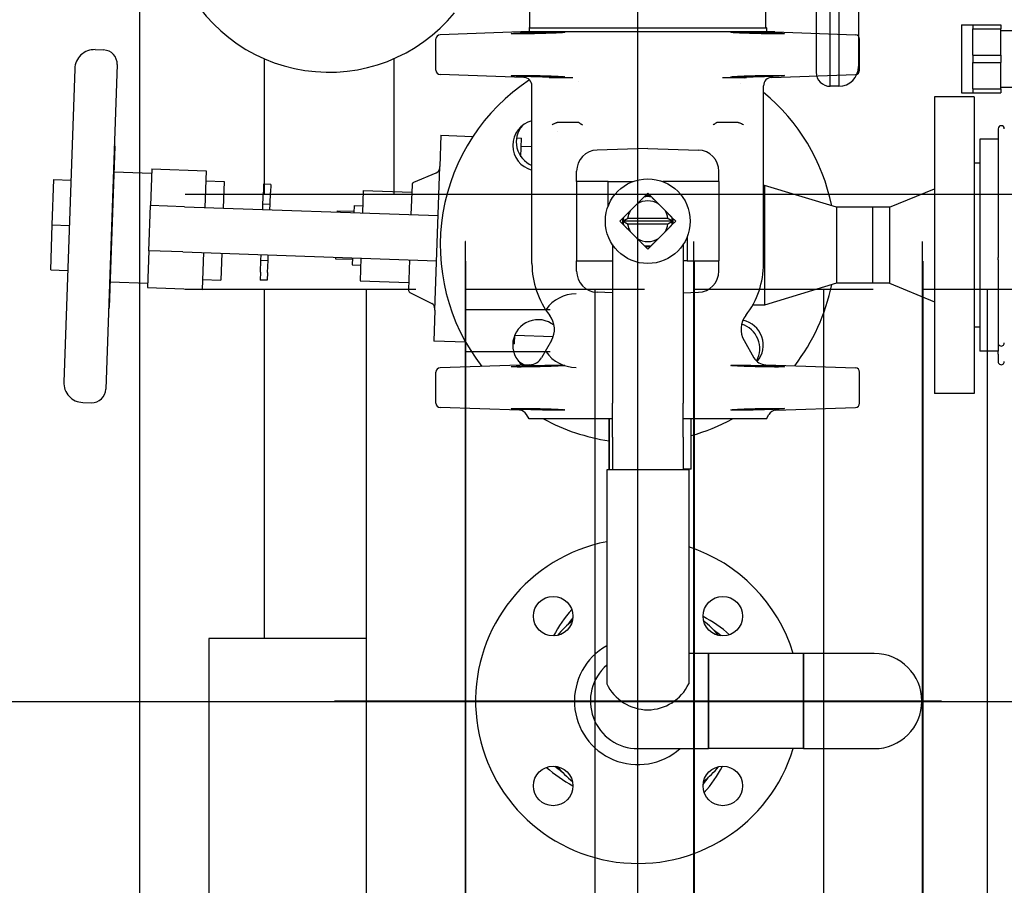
# Model space of a CAD drawing. Header units: millimetres. Extents: x 226749 to 325316, y -44191 to 40236.
# Tile 122 of 164: x 293932 to 294281, y 12925 to 13231. Entities that reach past the tile are written whole.
import ezdxf

# ---------------------------------------------------------------- set-up
doc = ezdxf.new("R2010")
doc.units = ezdxf.units.MM
doc.header["$LTSCALE"] = 100
doc.linetypes.add('DASHDOT', pattern=[25.4, 12.7, -6.35, 0, -6.35])
doc.linetypes.add('DASHED', pattern=[19.05, 12.7, -6.35])
for name, color, linetype in [('FUNDAMENTY', 6, 'Continuous'), ('K_OSIE', 2, 'DASHDOT'), ('K_URZĄDZENIA', 4, 'Continuous')]:
    doc.layers.add(name, color=color, linetype=linetype)

# ---------------------------------------------------------------- blocks, each defined once
blk = doc.blocks.new('ZBIORNIK_RZUT')
at = {"layer": 'K_OSIE', "ltscale": 25}
blk.add_line((150071.65, 96546.03), (146996.34, 96546.03), dxfattribs=at)
at = {"layer": 'K_URZĄDZENIA'}
for p, q in [((148946.86, 96674.53), (148946.86, 96678.53)), ((148966.86, 96674.53), (148966.86, 96678.53)), ((148944.86, 96674.53), (148946.19, 96674.53)), ((148944.86, 96664.53), (148944.86, 96674.53)), ((148955.54, 96674.53), (148946.19, 96674.53)), ((148946.19, 96664.53), (148946.19, 96674.53)), ((148955.54, 96674.53), (148958.19, 96674.53)), ((148955.54, 96664.53), (148955.54, 96674.53)), ((148967.54, 96674.53), (148958.19, 96674.53)), ((148958.19, 96664.53), (148958.19, 96674.53)), ((148967.54, 96674.53), (148968.86, 96674.53)), ((148967.54, 96664.53), (148967.54, 96674.53)), ((148968.86, 96664.53), (148968.86, 96674.53)), ((148981.65, 96673.53), (148982.49, 96673.53)), ((148982.49, 96673.53), (148996.63, 96673.53)), ((148985.36, 96673.53), (148985.36, 96667.03)), ((148996.63, 96673.53), (149027.26, 96673.53)), ((149028.03, 96673.53), (149027.26, 96673.53)), ((149028.03, 96673.53), (149035.42, 96673.53)), ((149035.42, 96673.53), (149049.66, 96673.53)), ((149049.66, 96673.53), (149060.36, 96673.53)), ((149060.36, 96673.53), (149060.36, 96667.03)), ((149061.45, 96673.53), (149060.36, 96673.53)), ((149061.45, 96673.53), (149064.07, 96673.53)), ((148985.36, 96667.03), (149060.36, 96667.03)), ((148993.86, 96667.03), (148993.86, 96665.03)), ((149051.86, 96667.03), (149051.86, 96665.03)), ((148944.86, 96664.53), (148946.19, 96664.53)), ((148944.86, 96660.53), (148944.86, 96664.53)), ((148950.86, 96664.53), (148946.19, 96664.53)), ((148955.54, 96664.53), (148950.86, 96664.53)), ((148955.54, 96664.53), (148958.19, 96664.53)), ((148962.86, 96664.53), (148958.19, 96664.53)), ((148967.54, 96664.53), (148962.86, 96664.53)), ((148967.54, 96664.53), (148968.86, 96664.53)), ((148968.86, 96660.53), (148968.86, 96664.53)), ((148970.36, 96665.03), (149075.36, 96665.03)), ((148970.36, 96665.03), (148970.36, 96651.03)), ((149075.36, 96665.03), (149075.36, 96651.03)), ((148944.86, 96660.53), (148968.86, 96660.53)), ((149184.26, 96653.53), (149184.26, 96438.53)), ((148970.36, 96651.03), (149075.36, 96651.03)), ((149009.41, 96635.03), (149002.86, 96651.03)), ((149036.31, 96635.03), (149042.86, 96651.03)), ((149009.41, 96635.03), (149036.31, 96635.03)), ((149009.41, 96635.03), (149009.41, 96629.03)), ((149036.31, 96635.03), (149036.31, 96629.03)), ((149009.41, 96629.03), (149036.31, 96629.03)), ((149009.41, 96629.03), (149036.31, 96629.03)), ((149009.41, 96629.03), (149009.41, 96616.28)), ((149036.31, 96629.03), (149036.31, 96616.28)), ((149167.41, 96629.67), (149167.41, 96604.67)), ((149201.11, 96604.67), (149201.11, 96629.67)), ((148947.35, 96594.49), (148948.34, 96623.04)), ((148960.9, 96624.49), (148949.84, 96624.49)), ((148963.43, 96593.39), (148962.4, 96623.04)), ((149065.19, 96591.26), (149066.3, 96623.04)), ((149078.81, 96624.49), (149067.8, 96624.49)), ((149081.29, 96594.88), (149080.31, 96623.04)), ((149009.41, 96616.28), (149001.66, 96590.78)), ((149009.41, 96616.28), (149036.31, 96616.28)), ((149036.31, 96616.28), (149044.06, 96590.78)), ((149167.41, 96604.67), (149201.11, 96604.67)), ((149201.11, 96604.67), (149167.41, 96604.67)), ((149167.41, 96604.67), (149167.41, 96571.03)), ((149201.11, 96604.67), (149201.11, 96571.03)), ((148947.35, 96594.49), (148947.35, 96504.49)), ((148945.6, 96591.24), (148923.85, 96591.24)), ((148945.6, 96591.24), (148945.85, 96591.49)), ((148945.85, 96507.49), (148945.85, 96591.49)), ((148945.85, 96591.49), (148947.35, 96591.49)), ((149029.35, 96590.49), (148966.43, 96590.49)), ((149001.66, 96590.78), (149044.06, 96590.78)), ((149001.66, 96590.78), (149001.66, 96590.49)), ((149044.06, 96590.78), (149044.06, 96586.63)), ((149084.35, 96591.49), (149082.79, 96592.39)), ((149084.35, 96591.49), (149084.35, 96561.99)), ((149056.62, 96583.6), (149062.69, 96587.1)), ((148963.43, 96576), (148963.43, 96584.41)), ((148963.74, 96583.49), (148963.74, 96583.49)), ((148979.43, 96581.53), (148979.43, 96573.92)), ((149000.35, 96574.67), (148996.67, 96574.67)), ((149000.35, 96574.67), (149000.35, 96554.87)), ((149000.35, 96574.67), (149028.35, 96574.67)), ((149028.35, 96563.49), (149028.35, 96574.67)), ((149032.03, 96574.67), (149028.35, 96574.67)), ((149167.41, 96571.03), (149201.11, 96571.03)), ((149167.41, 96571.03), (149167.41, 96563.99)), ((149201.11, 96571.03), (149167.41, 96571.03)), ((149201.11, 96546.03), (149201.11, 96571.03)), ((148988.6, 96549.49), (148989.17, 96567.41)), ((149039.7, 96561.99), (149039.52, 96567.41)), ((149019.73, 96563.49), (149028.35, 96563.49)), ((149028.35, 96563.49), (149028.35, 96561.99)), ((149102.15, 96564.86), (149102.15, 96561.99)), ((149102.35, 96563.99), (149102.35, 96534.99)), ((149102.35, 96563.99), (149178.11, 96563.99)), ((149014.35, 96559.39), (149012.91, 96557.95)), ((149015.78, 96557.95), (149014.35, 96559.39)), ((149022.64, 96561.99), (149043.35, 96561.99)), ((149043.35, 96561.99), (149052.54, 96561.99)), ((149052.54, 96561.99), (149078.75, 96561.99)), ((149090.77, 96561.99), (149078.75, 96561.99)), ((149090.77, 96561.99), (149102.35, 96561.99)), ((149008.21, 96553.25), (149010.59, 96555.63)), ((149013.35, 96556.62), (149013.35, 96542.36)), ((149014.35, 96558.19), (149014.35, 96540.79)), ((149015.35, 96556.62), (149015.35, 96542.36)), ((149020.49, 96553.25), (149018.11, 96555.63)), ((148988.6, 96549.49), (148989.17, 96531.57)), ((149005.88, 96550.92), (149004.45, 96549.49)), ((149004.45, 96549.49), (149005.88, 96548.06)), ((149024.25, 96549.49), (149022.81, 96550.92)), ((149022.81, 96548.06), (149024.25, 96549.49)), ((149008.21, 96545.73), (149010.59, 96543.35)), ((149020.49, 96545.73), (149018.11, 96543.35)), ((149291.76, 96546.03), (149076.76, 96546.03)), ((149000.35, 96535.49), (149000.35, 96544.1)), ((149012.91, 96541.02), (149014.35, 96539.59)), ((149014.35, 96539.59), (149015.78, 96541.02)), ((149000.35, 96535.49), (149000.35, 96524.31)), ((149008.96, 96535.49), (149000.35, 96535.49)), ((149022.64, 96536.99), (149043.35, 96536.99)), ((149028.35, 96524.31), (149028.35, 96536.99)), ((149039.7, 96536.99), (149039.52, 96531.57)), ((149043.35, 96536.99), (149052.54, 96536.99)), ((149052.54, 96536.99), (149078.75, 96536.99)), ((149090.77, 96536.99), (149078.75, 96536.99)), ((149084.35, 96536.99), (149084.35, 96507.49)), ((149090.77, 96536.99), (149102.35, 96536.99)), ((149102.35, 96534.99), (149178.11, 96534.99)), ((148964.85, 96524.96), (148964.85, 96524.96)), ((148979.43, 96525.06), (148979.43, 96517.45)), ((149000.35, 96524.31), (148996.67, 96524.31)), ((149000.35, 96524.31), (149028.35, 96524.31)), ((149032.03, 96524.31), (149028.35, 96524.31)), ((148963.43, 96514.57), (148963.43, 96522.98)), ((148982.44, 96517.49), (148982.44, 96517.49)), ((148963.74, 96515.49), (148963.74, 96515.49)), ((149055.33, 96515.98), (149054.86, 96502.39)), ((149056.62, 96515.38), (149062.69, 96511.88)), ((148945.6, 96507.74), (148937.24, 96507.74)), ((148945.6, 96507.74), (148945.85, 96507.49)), ((148945.85, 96507.49), (148947.35, 96507.49)), ((149029.35, 96508.49), (148966.43, 96508.49)), ((148988.03, 96508.49), (148987.9, 96504.72)), ((149065.19, 96507.72), (149066.3, 96475.94)), ((149084.35, 96507.49), (149082.79, 96506.59)), ((148947.35, 96504.49), (148948.34, 96475.94)), ((148963.43, 96505.59), (148962.4, 96475.94)), ((148984.88, 96503.04), (148984.95, 96504.83)), ((148991.52, 96504.6), (148984.95, 96504.83)), ((149081.29, 96504.1), (149080.31, 96475.94)), ((149057.81, 96502.28), (149054.7, 96502.39)), ((149057.81, 96502.28), (149057.79, 96501.68)), ((148983.95, 96476.24), (148984.34, 96487.58)), ((149057.21, 96485.03), (149056.82, 96473.7)), ((148983.95, 96476.24), (148994.94, 96475.86)), ((149045.82, 96474.08), (148994.94, 96475.86)), ((149009.25, 96385.41), (149012.39, 96475.25)), ((148960.9, 96474.49), (148949.84, 96474.49)), ((149000.59, 96466.63), (148997.19, 96474.63)), ((149025.24, 96384.85), (149028.38, 96474.69)), ((149039.55, 96465.27), (149043.49, 96473.01)), ((149045.82, 96474.08), (149056.82, 96473.7)), ((149078.81, 96474.49), (149067.8, 96474.49)), ((149001.47, 96466.03), (149012.05, 96465.66)), ((149003.46, 96448.74), (149004.06, 96465.94)), ((149028.04, 96465.1), (149038.62, 96464.73)), ((149035.44, 96447.62), (149036.04, 96464.82)), ((149003.46, 96448.74), (149011.45, 96448.46)), ((149008.85, 96445.55), (149008.95, 96448.54)), ((149027.44, 96447.9), (149035.44, 96447.62)), ((149029.84, 96444.81), (149029.94, 96447.81)), ((149008.85, 96445.55), (149011.35, 96445.46)), ((149010.64, 96439.48), (149010.85, 96445.48)), ((149027.34, 96444.9), (149029.84, 96444.81)), ((149027.63, 96438.89), (149027.84, 96444.88)), ((149010.64, 96439.48), (149011.14, 96439.46)), ((149027.13, 96438.9), (149027.63, 96438.89)), ((149001.31, 96415.98), (149001.22, 96413.48)), ((149001.31, 96415.98), (149004.14, 96415.88)), ((149008.31, 96415.74), (149004.14, 96415.88)), ((149001.22, 96413.48), (149004.06, 96413.38)), ((149008.22, 96413.24), (149004.06, 96413.38)), ((149008.22, 96413.24), (149008.31, 96415.74)), ((149010.22, 96413.17), (149008.22, 96413.24)), ((149010.31, 96415.67), (149008.31, 96415.74)), ((149028.21, 96412.54), (149026.21, 96412.61)), ((149028.3, 96415.04), (149026.3, 96415.11)), ((149028.21, 96412.54), (149028.3, 96415.04)), ((149032.37, 96412.4), (149028.21, 96412.54)), ((149032.46, 96414.89), (149028.3, 96415.04)), ((149032.37, 96412.4), (149035.2, 96412.3)), ((149032.46, 96414.89), (149035.29, 96414.79)), ((149035.29, 96414.79), (149035.2, 96412.3)), ((149000.01, 96393.03), (149000.24, 96399.53)), ((149000.24, 96399.53), (149009.73, 96399.2)), ((149025.72, 96398.64), (149035.22, 96398.31)), ((149034.99, 96391.81), (149035.22, 96398.31)), ((148995.84, 96373.87), (148996.51, 96393.15)), ((148996.51, 96393.15), (149009.5, 96392.7)), ((149025.49, 96392.14), (149038.49, 96391.69)), ((149037.81, 96372.4), (149038.49, 96391.69)), ((149009.25, 96385.41), (149008.83, 96373.41)), ((149025.24, 96384.85), (149024.82, 96372.85)), ((148995.84, 96373.87), (149008.83, 96373.41)), ((148996.87, 96360.52), (148997.34, 96373.81)), ((149024.82, 96372.85), (149008.83, 96373.41)), ((149024.82, 96372.85), (149037.81, 96372.4)), ((149035.85, 96359.16), (149036.31, 96372.45)), ((148958.89, 96361.65), (149073.82, 96357.64)), ((148987.78, 96360.84), (149044.94, 96358.84)), ((148953.61, 96353.83), (148953.72, 96356.83)), ((149078.54, 96349.47), (149078.64, 96352.46)), ((148960.37, 96346.59), (149071.3, 96342.71)), ((148999.63, 96339.21), (148999.84, 96345.21)), ((149015.62, 96338.65), (149015.83, 96344.65)), ((149031.61, 96338.1), (149031.82, 96344.09)), ((149015.62, 96338.65), (148999.63, 96339.21)), ((149031.61, 96338.1), (149015.62, 96338.65))]:
    blk.add_line(p, q, dxfattribs=at)
for centre, radius in [((149154.2, 96576.08), 7), ((149214.31, 96576.08), 7), ((149014.35, 96549.49), 15), ((149154.2, 96515.98), 7), ((149214.31, 96515.98), 7)]:
    blk.add_circle(centre, radius, dxfattribs=at)
for centre, radius, start, end in [((148981.65, 96674.63), 1.1, 90, 270), ((149057.46, 96674.63), 1.1, 270, 90), ((149064.07, 96674.63), 1.1, 270, 90), ((149184.26, 96629.67), 16.85, 0, 180), ((149184.26, 96629.67), 16.85, 0, 180), ((148949.84, 96622.99), 1.5, 90, 178), ((148960.9, 96622.99), 1.5, 2, 90), ((149067.8, 96622.99), 1.5, 90, 178), ((149078.81, 96622.99), 1.5, 2, 90), ((149022.86, 96546.03), 70, 101.4976, 140.5679), ((149022.86, 96546.03), 70, 52.43, 78.5024), ((149184.26, 96546.03), 57.5, 191.068, 72.9597), ((149184.26, 96546.03), 57.5, 107.0403, 161.7977), ((149084.29, 96594.99), 3, 182, 240), ((148966.43, 96593.49), 3, 182, 270), ((149029.35, 96560.49), 30, 52.2315, 90), ((149058.22, 96581.38), 9, 49.686, 168.3341), ((149060.19, 96591.43), 5, 300, 358), ((149059.43, 96580.13), 9, 60.8609, 163.1663), ((149022.92, 96545.99), 70.07, 147.641897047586, 147.6419441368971), ((149022.97, 96545.96), 70.13, 147.2365, 147.2366), ((149052.62, 96590.53), 8, 232.2315, 300), ((148966.85, 96582.99), 1.5, 214.1706, 214.171), ((149022.86, 96546.03), 70, 15.6043, 28.5576), ((149197.66, 96546.03), 49.1, 138.6657, 151.9978), ((148996.67, 96567.17), 7.5, 90, 178.1582), ((149032.03, 96567.17), 7.5, 1.8418, 90), ((149184.26, 96546.03), 36.75, 129.2098, 140.7902), ((149197.66, 96546.03), 46.9, 141.0528, 144.9205), ((149184.26, 96532.63), 49.1, 48.6657, 61.9978), ((149184.26, 96546.03), 36.75, 39.2098, 50.7902), ((149184.26, 96532.63), 46.9, 51.0528, 54.9205), ((149171.35, 96549.49), 16, 295.0078, 64.9922), ((149184.26, 96546.03), 22.5, 209.3801, 41.5058), ((149014.35, 96549.49), 7.2, 97.9836, 121.4638), ((149014.35, 96549.49), 8.7, 90.8824, 98.5714), ((149014.35, 96549.49), 9, 83.9424, 96.0576), ((149014.35, 96549.49), 8.7, 81.4286, 89.1176), ((149014.35, 96549.49), 7.2, 58.5362, 82.0164), ((149014.35, 96549.49), 7.2, 148.5362, 211.4638), ((149014.35, 96549.49), 7.2, 328.5362, 31.4638), ((149014.35, 96549.49), 9, 173.9424, 186.0576), ((149014.35, 96549.49), 8.7, 171.4286, 188.5714), ((149014.35, 96549.49), 8.7, 351.4286, 8.5714), ((149014.35, 96549.49), 9, 353.9424, 6.0576), ((149184.26, 96546.03), 16.85, 220.9276, 0), ((149184.26, 96546.03), 16.85, 220.9276, 0), ((149014.35, 96549.49), 7.2, 238.5362, 262.0164), ((149014.35, 96549.49), 7.2, 277.9836, 301.4638), ((149014.35, 96549.49), 8.7, 261.4286, 269.1176), ((149014.35, 96549.49), 9, 263.9424, 276.0576), ((149014.35, 96549.49), 8.7, 270, 270.8824), ((149014.35, 96549.49), 8.7, 270.8824, 278.5714), ((149022.86, 96546.03), 70, 331.4424, 351.6454), ((148996.67, 96531.81), 7.5, 181.8418, 270), ((149032.03, 96531.81), 7.5, 270, 358.1582), ((149184.26, 96559.43), 49.1, 228.6657, 241.9978), ((149184.26, 96559.43), 46.9, 231.0528, 234.9205), ((149184.26, 96546.03), 36.75, 219.2098, 230.7902), ((149184.26, 96546.03), 36.75, 309.2098, 320.7902), ((149170.86, 96546.03), 49.1, 318.6657, 331.9978), ((149170.86, 96546.03), 46.9, 321.0528, 324.9205), ((148987.51, 96510.67), 9, 145.2124, 145.2126), ((149029.35, 96538.49), 30, 270, 307.7685), ((149052.62, 96508.45), 8, 60, 127.7685), ((149058.22, 96510.67), 9, 141.0821, 321.6656), ((149060.19, 96507.55), 5, 2, 60), ((148966.43, 96505.49), 3, 90, 178), ((149022.86, 96546.03), 70, 213.2639, 307.8135), ((148987.51, 96510.67), 9, 194.0386, 345.9614), ((148986.3, 96511.93), 9, 229.564, 337.5382), ((149084.29, 96503.99), 3, 120, 178), ((149056.96, 96509.46), 9, 319.564, 337.0108), ((148949.84, 96475.99), 1.5, 182, 270), ((148960.9, 96475.99), 1.5, 270, 358), ((148995.35, 96473.84), 2, 23, 88), ((149067.8, 96475.99), 1.5, 182, 270), ((149078.81, 96475.99), 1.5, 270, 358), ((149045.27, 96472.1), 2, 88, 153), ((149001.51, 96467.03), 1, 203, 268), ((149038.66, 96465.73), 1, 268, 333), ((148958.72, 96356.65), 5, 88, 178), ((148987.75, 96359.84), 1, 88, 124.8699), ((149044.91, 96357.84), 1, 51.1301, 88), ((149073.65, 96352.64), 5, 358, 88), ((148960.61, 96353.58), 7, 178, 268), ((149071.54, 96349.71), 7, 268, 358)]:
    blk.add_arc(centre, radius, start, end, dxfattribs=at)
for centre, major_axis, ratio, start_param, end_param in [((149052.15, 96564.86), (50, 0), 0.00001, 0.000591, 0.871445), ((149014.35, 96549.49), (8.7, 0), 0.999999, 1.570796, 1.586196), ((149014.35, 96549.49), (0, -8.7), 0.999999, 3.126193, 3.141593), ((149014.35, 96549.49), (0, -8.7), 1, 6.267785, 6.283185), ((149052.15, 96535.86), (47, 0), 0.00001, 5.467196, 7.099169), ((149052.15, 96535.86), (51, 0), 0.00001, 5.395761, 6.106055), ((149052.15, 96535.86), (51, 0), 0.00001, 0.177133, 0.887427)]:
    blk.add_ellipse(centre, major_axis=major_axis, ratio=ratio, start_param=start_param, end_param=end_param, dxfattribs=at)
for points, knots in [([(148947.48, 96578.88), (148947.47, 96578.88), (148947.46, 96578.89), (148947.43, 96579.01), (148947.41, 96579.29), (148947.37, 96580.25), (148947.36, 96580.92), (148947.36, 96582.41), (148947.37, 96583.34), (148947.41, 96585.39), (148947.43, 96586.5), (148947.48, 96588.61), (148947.52, 96589.75), (148947.59, 96591.94), (148947.63, 96592.97), (148947.67, 96593.84), (148947.71, 96594.93), (148947.76, 96595.91), (148947.85, 96597.31), (148947.89, 96597.73), (148947.93, 96597.87), (148947.94, 96597.88), (148947.94, 96597.88)], [3.750319, 3.750319, 3.750319, 3.750319, 3.83153, 3.83153, 4.148277, 4.148277, 4.465024, 4.465024, 4.781771, 4.781771, 5.098518, 5.098518, 5.415499, 5.415499, 5.73248, 5.73248, 5.73248, 6.132246, 6.132246, 6.532012, 6.532012, 6.613592, 6.613592, 6.613592, 6.613592]), ([(148947.94, 96597.88), (148947.97, 96597.88), (148947.99, 96597.69), (148948.02, 96596.83), (148948.03, 96596.04), (148948.03, 96594.16), (148948.02, 96592.95), (148947.98, 96590.31), (148947.96, 96588.88), (148947.89, 96586.23), (148947.85, 96584.85), (148947.76, 96582.42), (148947.71, 96581.37), (148947.63, 96580), (148947.59, 96579.5), (148947.53, 96578.99), (148947.5, 96578.88), (148947.48, 96578.88)], [0.881111, 0.881111, 0.881111, 0.881111, 1.199158, 1.199158, 1.598784, 1.598784, 1.99841, 1.99841, 2.398036, 2.398036, 2.797802, 2.797802, 3.197568, 3.197568, 3.514549, 3.514549, 3.750319, 3.750319, 3.750319, 3.750319]), ([(148963.26, 96578.88), (148963.24, 96578.88), (148963.22, 96578.99), (148963.15, 96579.5), (148963.11, 96580), (148963.03, 96581.37), (148962.98, 96582.42), (148962.89, 96584.85), (148962.85, 96586.23), (148962.79, 96588.88), (148962.76, 96590.31), (148962.72, 96592.95), (148962.71, 96594.16), (148962.71, 96596.04), (148962.72, 96596.83), (148962.76, 96597.69), (148962.77, 96597.88), (148962.8, 96597.88)], [1.982161, 1.982161, 1.982161, 1.982161, 2.217932, 2.217932, 2.534913, 2.534913, 2.934679, 2.934679, 3.334445, 3.334445, 3.734071, 3.734071, 4.133697, 4.133697, 4.533323, 4.533323, 4.851369, 4.851369, 4.851369, 4.851369]), ([(148962.8, 96597.88), (148962.8, 96597.88), (148962.81, 96597.87), (148962.85, 96597.73), (148962.89, 96597.31), (148962.98, 96595.91), (148963.03, 96594.93), (148963.07, 96593.84), (148963.11, 96592.97), (148963.15, 96591.94), (148963.23, 96589.75), (148963.26, 96588.61), (148963.31, 96586.5), (148963.34, 96585.39), (148963.37, 96583.34), (148963.38, 96582.41), (148963.38, 96580.92), (148963.37, 96580.25), (148963.34, 96579.29), (148963.31, 96579.01), (148963.28, 96578.89), (148963.27, 96578.88), (148963.26, 96578.88)], [4.851369, 4.851369, 4.851369, 4.851369, 4.932949, 4.932949, 5.332715, 5.332715, 5.73248, 5.73248, 5.73248, 6.049462, 6.049462, 6.366443, 6.366443, 6.68319, 6.68319, 6.999937, 6.999937, 7.316684, 7.316684, 7.633431, 7.633431, 7.714641, 7.714641, 7.714641, 7.714641]), ([(149065.43, 96578.88), (149065.42, 96578.88), (149065.42, 96578.89), (149065.38, 96579.01), (149065.36, 96579.29), (149065.33, 96580.25), (149065.32, 96580.92), (149065.32, 96582.41), (149065.33, 96583.34), (149065.36, 96585.39), (149065.38, 96586.5), (149065.44, 96588.61), (149065.47, 96589.75), (149065.54, 96591.94), (149065.58, 96592.97), (149065.62, 96593.84), (149065.67, 96594.93), (149065.72, 96595.91), (149065.81, 96597.31), (149065.85, 96597.73), (149065.88, 96597.87), (149065.89, 96597.88), (149065.9, 96597.88)], [3.750319, 3.750319, 3.750319, 3.750319, 3.83153, 3.83153, 4.148277, 4.148277, 4.465024, 4.465024, 4.781771, 4.781771, 5.098518, 5.098518, 5.415499, 5.415499, 5.73248, 5.73248, 5.73248, 6.132246, 6.132246, 6.532012, 6.532012, 6.613592, 6.613592, 6.613592, 6.613592]), ([(149065.9, 96597.88), (149065.92, 96597.88), (149065.94, 96597.69), (149065.97, 96596.83), (149065.98, 96596.04), (149065.98, 96594.16), (149065.97, 96592.95), (149065.94, 96590.31), (149065.91, 96588.88), (149065.85, 96586.23), (149065.81, 96584.85), (149065.72, 96582.42), (149065.67, 96581.37), (149065.58, 96580), (149065.54, 96579.5), (149065.48, 96578.99), (149065.45, 96578.88), (149065.43, 96578.88)], [0.881111, 0.881111, 0.881111, 0.881111, 1.199158, 1.199158, 1.598784, 1.598784, 1.99841, 1.99841, 2.398036, 2.398036, 2.797802, 2.797802, 3.197568, 3.197568, 3.514549, 3.514549, 3.750319, 3.750319, 3.750319, 3.750319]), ([(149081.17, 96578.88), (149081.15, 96578.88), (149081.12, 96578.99), (149081.06, 96579.5), (149081.02, 96580), (149080.94, 96581.37), (149080.89, 96582.42), (149080.8, 96584.85), (149080.76, 96586.23), (149080.69, 96588.88), (149080.67, 96590.31), (149080.63, 96592.95), (149080.62, 96594.16), (149080.62, 96596.04), (149080.63, 96596.83), (149080.66, 96597.69), (149080.68, 96597.88), (149080.71, 96597.88)], [1.982161, 1.982161, 1.982161, 1.982161, 2.217932, 2.217932, 2.534913, 2.534913, 2.934679, 2.934679, 3.334445, 3.334445, 3.734071, 3.734071, 4.133697, 4.133697, 4.533323, 4.533323, 4.851369, 4.851369, 4.851369, 4.851369]), ([(149080.71, 96597.88), (149080.71, 96597.88), (149080.72, 96597.87), (149080.76, 96597.73), (149080.8, 96597.31), (149080.89, 96595.91), (149080.94, 96594.93), (149080.98, 96593.84), (149081.02, 96592.97), (149081.06, 96591.94), (149081.13, 96589.75), (149081.17, 96588.61), (149081.22, 96586.5), (149081.25, 96585.39), (149081.28, 96583.34), (149081.29, 96582.41), (149081.29, 96580.92), (149081.28, 96580.25), (149081.25, 96579.29), (149081.22, 96579.01), (149081.19, 96578.89), (149081.18, 96578.88), (149081.17, 96578.88)], [4.851369, 4.851369, 4.851369, 4.851369, 4.932949, 4.932949, 5.332715, 5.332715, 5.73248, 5.73248, 5.73248, 6.049462, 6.049462, 6.366443, 6.366443, 6.68319, 6.68319, 6.999937, 6.999937, 7.316684, 7.316684, 7.633431, 7.633431, 7.714641, 7.714641, 7.714641, 7.714641]), ([(148979.53, 96582.05), (148979.6, 96582.23), (148979.68, 96582.39), (148979.76, 96582.55), (148979.8, 96582.63), (148979.83, 96582.7), (148979.87, 96582.77), (148979.93, 96582.88), (148979.99, 96582.98), (148980.05, 96583.08), (148980.12, 96583.17), (148980.18, 96583.26), (148980.24, 96583.34)], [0.000000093, 0.000000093, 0.000000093, 0.000000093, 0.000611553, 0.000611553, 0.000611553, 0.000911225, 0.000911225, 0.000911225, 0.001366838, 0.001366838, 0.001366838, 0.00182245, 0.00182245, 0.00182245, 0.00182245]), ([(148979.43, 96581.53), (148979.43, 96581.61), (148979.44, 96581.7), (148979.47, 96581.88), (148979.5, 96581.97), (148979.53, 96582.05)], [-0.05871299, -0.05871299, -0.05871299, -0.05871299, -0.02942203, -0.02942203, -0.00002105, -0.00002105, -0.00002105, -0.00002105]), ([(148979.53, 96573.69), (148979.5, 96573.72), (148979.47, 96573.76), (148979.44, 96573.84), (148979.43, 96573.88), (148979.43, 96573.92)], [-0.05871376, -0.05871376, -0.05871376, -0.05871376, -0.02930307, -0.02930307, -0.00000066, -0.00000066, -0.00000066, -0.00000066]), ([(148979.53, 96573.69), (148979.6, 96573.61), (148979.68, 96573.52), (148979.76, 96573.41), (148979.8, 96573.36), (148979.83, 96573.3), (148979.87, 96573.25), (148979.93, 96573.16), (148979.99, 96573.06), (148980.06, 96572.95), (148980.12, 96572.85), (148980.18, 96572.74), (148980.24, 96572.62)], [0.000000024, 0.000000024, 0.000000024, 0.000000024, 0.000612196, 0.000612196, 0.000612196, 0.000912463, 0.000912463, 0.000912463, 0.001368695, 0.001368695, 0.001368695, 0.001824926, 0.001824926, 0.001824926, 0.001824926]), ([(148979.43, 96525.06), (148979.43, 96525.1), (148979.44, 96525.14), (148979.47, 96525.22), (148979.5, 96525.26), (148979.53, 96525.29)], [-0.05871455, -0.05871455, -0.05871455, -0.05871455, -0.02942203, -0.02942203, -0.00002105, -0.00002105, -0.00002105, -0.00002105]), ([(148979.53, 96525.29), (148979.6, 96525.37), (148979.68, 96525.46), (148979.76, 96525.57), (148979.8, 96525.62), (148979.83, 96525.67), (148979.87, 96525.73), (148979.93, 96525.82), (148979.99, 96525.92), (148980.05, 96526.02), (148980.12, 96526.13), (148980.18, 96526.24), (148980.24, 96526.36)], [0.000000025, 0.000000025, 0.000000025, 0.000000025, 0.000611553, 0.000611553, 0.000611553, 0.000911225, 0.000911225, 0.000911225, 0.001366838, 0.001366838, 0.001366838, 0.00182245, 0.00182245, 0.00182245, 0.00182245]), ([(148947.94, 96501.1), (148947.94, 96501.1), (148947.93, 96501.11), (148947.89, 96501.25), (148947.85, 96501.67), (148947.76, 96503.07), (148947.71, 96504.05), (148947.63, 96506.01), (148947.59, 96507.04), (148947.52, 96509.23), (148947.48, 96510.37), (148947.43, 96512.48), (148947.41, 96513.59), (148947.37, 96515.64), (148947.36, 96516.57), (148947.36, 96518.06), (148947.37, 96518.73), (148947.41, 96519.69), (148947.43, 96519.97), (148947.46, 96520.09), (148947.47, 96520.1), (148947.48, 96520.1)], [2.316456, 2.316456, 2.316456, 2.316456, 2.398036, 2.398036, 2.797802, 2.797802, 3.197568, 3.197568, 3.514549, 3.514549, 3.83153, 3.83153, 4.148277, 4.148277, 4.465024, 4.465024, 4.781771, 4.781771, 5.098518, 5.098518, 5.179729, 5.179729, 5.179729, 5.179729]), ([(148947.48, 96520.1), (148947.5, 96520.1), (148947.53, 96519.99), (148947.59, 96519.48), (148947.63, 96518.98), (148947.67, 96518.38), (148947.71, 96517.61), (148947.76, 96516.56), (148947.85, 96514.13), (148947.89, 96512.75), (148947.96, 96510.1), (148947.98, 96508.67), (148948.02, 96506.03), (148948.03, 96504.82), (148948.03, 96502.94), (148948.02, 96502.15), (148947.99, 96501.29), (148947.97, 96501.1), (148947.94, 96501.1)], [5.179729, 5.179729, 5.179729, 5.179729, 5.415499, 5.415499, 5.73248, 5.73248, 5.73248, 6.132246, 6.132246, 6.532012, 6.532012, 6.931638, 6.931638, 7.331264, 7.331264, 7.73089, 7.73089, 8.048937, 8.048937, 8.048937, 8.048937]), ([(148962.8, 96501.1), (148962.77, 96501.1), (148962.76, 96501.29), (148962.72, 96502.15), (148962.71, 96502.94), (148962.71, 96504.82), (148962.72, 96506.03), (148962.76, 96508.67), (148962.79, 96510.1), (148962.85, 96512.75), (148962.89, 96514.13), (148962.98, 96516.56), (148963.03, 96517.61), (148963.07, 96518.38), (148963.11, 96518.98), (148963.15, 96519.48), (148963.22, 96519.99), (148963.24, 96520.1), (148963.26, 96520.1)], [3.416024, 3.416024, 3.416024, 3.416024, 3.734071, 3.734071, 4.133697, 4.133697, 4.533323, 4.533323, 4.932949, 4.932949, 5.332715, 5.332715, 5.73248, 5.73248, 5.73248, 6.049462, 6.049462, 6.285232, 6.285232, 6.285232, 6.285232]), ([(148963.26, 96520.1), (148963.27, 96520.1), (148963.28, 96520.09), (148963.31, 96519.97), (148963.34, 96519.69), (148963.37, 96518.73), (148963.38, 96518.06), (148963.38, 96516.57), (148963.37, 96515.64), (148963.34, 96513.59), (148963.31, 96512.48), (148963.26, 96510.37), (148963.23, 96509.23), (148963.15, 96507.04), (148963.11, 96506.01), (148963.03, 96504.05), (148962.98, 96503.07), (148962.89, 96501.67), (148962.85, 96501.25), (148962.81, 96501.11), (148962.8, 96501.1), (148962.8, 96501.1)], [0.552752, 0.552752, 0.552752, 0.552752, 0.633962, 0.633962, 0.950709, 0.950709, 1.267456, 1.267456, 1.584204, 1.584204, 1.900951, 1.900951, 2.217932, 2.217932, 2.534913, 2.534913, 2.934679, 2.934679, 3.334445, 3.334445, 3.416024, 3.416024, 3.416024, 3.416024]), ([(148979.53, 96516.93), (148979.5, 96517.01), (148979.47, 96517.1), (148979.44, 96517.28), (148979.43, 96517.37), (148979.43, 96517.45)], [-0.05871376, -0.05871376, -0.05871376, -0.05871376, -0.02930307, -0.02930307, -0.00000275, -0.00000275, -0.00000275, -0.00000275]), ([(148980.24, 96515.64), (148980.12, 96515.8), (148979.99, 96515.99), (148979.87, 96516.21), (148979.83, 96516.28), (148979.8, 96516.35), (148979.76, 96516.43), (148979.68, 96516.59), (148979.6, 96516.75), (148979.53, 96516.93)], [-0.000013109, -0.000013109, -0.000013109, -0.000013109, 0.000905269, 0.000905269, 0.000905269, 0.001207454, 0.001207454, 0.001207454, 0.001823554, 0.001823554, 0.001823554, 0.001823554]), ([(149065.9, 96501.1), (149065.89, 96501.1), (149065.88, 96501.11), (149065.85, 96501.25), (149065.81, 96501.67), (149065.72, 96503.07), (149065.67, 96504.05), (149065.58, 96506.01), (149065.54, 96507.04), (149065.47, 96509.23), (149065.44, 96510.37), (149065.38, 96512.48), (149065.36, 96513.59), (149065.33, 96515.64), (149065.32, 96516.57), (149065.32, 96518.06), (149065.33, 96518.73), (149065.36, 96519.69), (149065.38, 96519.97), (149065.42, 96520.09), (149065.42, 96520.1), (149065.43, 96520.1)], [2.316456, 2.316456, 2.316456, 2.316456, 2.398036, 2.398036, 2.797802, 2.797802, 3.197568, 3.197568, 3.514549, 3.514549, 3.83153, 3.83153, 4.148277, 4.148277, 4.465024, 4.465024, 4.781771, 4.781771, 5.098518, 5.098518, 5.179729, 5.179729, 5.179729, 5.179729]), ([(149065.43, 96520.1), (149065.45, 96520.1), (149065.48, 96519.99), (149065.54, 96519.48), (149065.58, 96518.98), (149065.62, 96518.38), (149065.67, 96517.61), (149065.72, 96516.56), (149065.81, 96514.13), (149065.85, 96512.75), (149065.91, 96510.1), (149065.94, 96508.67), (149065.97, 96506.03), (149065.98, 96504.82), (149065.98, 96502.94), (149065.97, 96502.15), (149065.94, 96501.29), (149065.92, 96501.1), (149065.9, 96501.1)], [5.179729, 5.179729, 5.179729, 5.179729, 5.415499, 5.415499, 5.73248, 5.73248, 5.73248, 6.132246, 6.132246, 6.532012, 6.532012, 6.931638, 6.931638, 7.331264, 7.331264, 7.73089, 7.73089, 8.048937, 8.048937, 8.048937, 8.048937]), ([(149080.71, 96501.1), (149080.68, 96501.1), (149080.66, 96501.29), (149080.63, 96502.15), (149080.62, 96502.94), (149080.62, 96504.82), (149080.63, 96506.03), (149080.67, 96508.67), (149080.69, 96510.1), (149080.76, 96512.75), (149080.8, 96514.13), (149080.89, 96516.56), (149080.94, 96517.61), (149080.98, 96518.38), (149081.02, 96518.98), (149081.06, 96519.48), (149081.12, 96519.99), (149081.15, 96520.1), (149081.17, 96520.1)], [3.416024, 3.416024, 3.416024, 3.416024, 3.734071, 3.734071, 4.133697, 4.133697, 4.533323, 4.533323, 4.932949, 4.932949, 5.332715, 5.332715, 5.73248, 5.73248, 5.73248, 6.049462, 6.049462, 6.285232, 6.285232, 6.285232, 6.285232]), ([(149081.17, 96520.1), (149081.18, 96520.1), (149081.19, 96520.09), (149081.22, 96519.97), (149081.25, 96519.69), (149081.28, 96518.73), (149081.29, 96518.06), (149081.29, 96516.57), (149081.28, 96515.64), (149081.25, 96513.59), (149081.22, 96512.48), (149081.17, 96510.37), (149081.13, 96509.23), (149081.06, 96507.04), (149081.02, 96506.01), (149080.94, 96504.05), (149080.89, 96503.07), (149080.8, 96501.67), (149080.76, 96501.25), (149080.72, 96501.11), (149080.71, 96501.1), (149080.71, 96501.1)], [0.552752, 0.552752, 0.552752, 0.552752, 0.633962, 0.633962, 0.950709, 0.950709, 1.267456, 1.267456, 1.584204, 1.584204, 1.900951, 1.900951, 2.217932, 2.217932, 2.534913, 2.534913, 2.934679, 2.934679, 3.334445, 3.334445, 3.416024, 3.416024, 3.416024, 3.416024]), ([(149012.98, 96359.76), (149013.16, 96359.77), (149013.33, 96359.78), (149014.48, 96359.81), (149015.46, 96359.79), (149016.36, 96359.76), (149017.26, 96359.73), (149018.24, 96359.68), (149019.38, 96359.56), (149019.56, 96359.55), (149019.73, 96359.52)], [-0.3201254, -0.3201254, -0.3201254, -0.3201254, -0.2703012, -0.2703012, 0, 0, 0, 0.2703012, 0.2703012, 0.3201254, 0.3201254, 0.3201254, 0.3201254])]:
    blk.add_open_spline(points, degree=3, knots=knots, dxfattribs=at)
for points, weights in [([(149010.59, 96555.63), (149011.65, 96556.69), (149012.91, 96557.95)], [3.19555736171, 3.11851573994, 2.91145648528]), ([(149013.35, 96556.62), (149013.74, 96557.36), (149014.21, 96558.19)], [1.01880103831, 1.02055708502, 1.01619604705]), ([(149014.48, 96558.19), (149014.96, 96557.36), (149015.35, 96556.62)], [1.01619604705, 1.02055708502, 1.01880103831]), ([(149018.11, 96555.63), (149017.05, 96556.69), (149015.78, 96557.95)], [3.19555736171, 3.11851573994, 2.91145648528]), ([(149005.88, 96550.92), (149007.15, 96552.19), (149008.21, 96553.25)], [2.91145648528, 3.11851573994, 3.19555736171]), ([(149022.81, 96550.92), (149021.55, 96552.19), (149020.49, 96553.25)], [2.91145648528, 3.11851573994, 3.19555736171]), ([(149005.88, 96548.06), (149007.15, 96546.79), (149008.21, 96545.73)], [2.91145648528, 3.11851573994, 3.19555736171]), ([(149022.81, 96548.06), (149021.55, 96546.79), (149020.49, 96545.73)], [2.91145648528, 3.11851573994, 3.19555736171]), ([(149010.59, 96543.35), (149011.65, 96542.29), (149012.91, 96541.02)], [3.19555736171, 3.11851573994, 2.91145648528]), ([(149014.21, 96540.79), (149013.74, 96541.62), (149013.35, 96542.36)], [1.01619604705, 1.02055708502, 1.01880103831]), ([(149015.35, 96542.36), (149014.96, 96541.62), (149014.48, 96540.79)], [1.01880103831, 1.02055708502, 1.01619604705]), ([(149018.11, 96543.35), (149017.05, 96542.29), (149015.78, 96541.02)], [3.19555736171, 3.11851573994, 2.91145648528])]:
    blk.add_rational_spline(points, weights, degree=2, dxfattribs=at)
blk = doc.blocks.new('ZBIORNIK_RAMA')
at = {"layer": 'FUNDAMENTY', "linetype": 'DASHED', "ltscale": 50}
blk.add_line((139933.96, 106665.52), (138933.96, 106665.52), dxfattribs=at)

msp = doc.modelspace()

# ---------------------------------------------------------------- linework, layer by layer
at = {"color": 7, "linetype": 'Continuous'}
for p, q in [((293974.62, 12596.85), (293974.62, 13878.15)), ((294214.12, 13327.5), (294214.12, 13212.5)), ((294229.12, 13325.5), (294229.12, 13214.5)), ((294018.62, 13217.32), (294018.62, 13169.35)), ((294064.62, 13217.32), (294064.62, 13169.35)), ((294222.12, 13207.5), (294219.12, 13207.5)), ((293990.75, 13169.35), (294463.66, 13169.35)), ((294089.92, 13152.5), (294089.87, 13152.5)), ((294089.92, 12692.5), (294089.92, 13152.5)), ((294170.85, 13152.5), (294170.8, 13152.5)), ((294170.85, 12692.5), (294170.85, 13152.5)), ((294251.78, 13152.5), (294251.72, 13152.5)), ((294251.78, 12692.5), (294251.78, 13152.5)), ((294090.11, 12699.45), (294090.11, 13145.55)), ((294171.04, 12699.45), (294171.04, 13145.55)), ((294251.97, 12699.45), (294251.97, 13145.55)), ((293990.75, 13135.65), (294072.43, 13135.65)), ((294018.62, 13135.65), (294018.62, 13012)), ((294054.94, 12709.35), (294054.94, 13135.65)), ((294090.11, 13135.65), (294153.36, 13135.65)), ((294135.87, 12709.35), (294135.87, 13135.65)), ((294171.04, 13135.65), (294234.29, 13135.65)), ((294216.8, 12709.35), (294216.8, 13135.65)), ((294251.97, 13135.65), (294292.28, 13135.65)), ((294274.79, 12709.35), (294274.79, 13135.65)), ((294090.11, 13128.5), (294119.89, 13128.5)), ((294119.89, 13113.5), (294090.11, 13113.5)), ((293999.12, 13012), (293999.12, 12879)), ((294054.94, 13012), (293999.12, 13012))]:
    msp.add_line(p, q, dxfattribs=at)
at = {"color": 9, "linetype": 'Continuous'}
for p, q in [((294219.12, 13207.5), (294219.12, 13332.5)), ((294222.12, 13332.5), (294222.12, 13207.5))]:
    msp.add_line(p, q, dxfattribs=at)
at = {"color": 7, "linetype": 'Continuous'}
for centre, radius, start, end in [((294041.62, 13270), 57.5, 202.3565, 320.6335), ((294219.12, 13212.5), 5, 180, 270), ((294222.12, 13214.5), 7, 270, 0), ((294129.09, 13121), 13, 90.0001, 144.7428), ((294129.09, 13121), 13, 215.2658, 270)]:
    msp.add_arc(centre, radius, start, end, dxfattribs=at)

# ---------------------------------------------------------------- block references
at = {"layer": 'FUNDAMENTY'}
msp.add_blockref('ZBIORNIK_RAMA', (154714.86, -93675.96), dxfattribs=at)
at = {"layer": 'K_URZĄDZENIA', "rotation": 270}
msp.add_blockref('ZBIORNIK_RZUT', (197605, 162174.1), dxfattribs=at)

doc.saveas('drawing.dxf')
